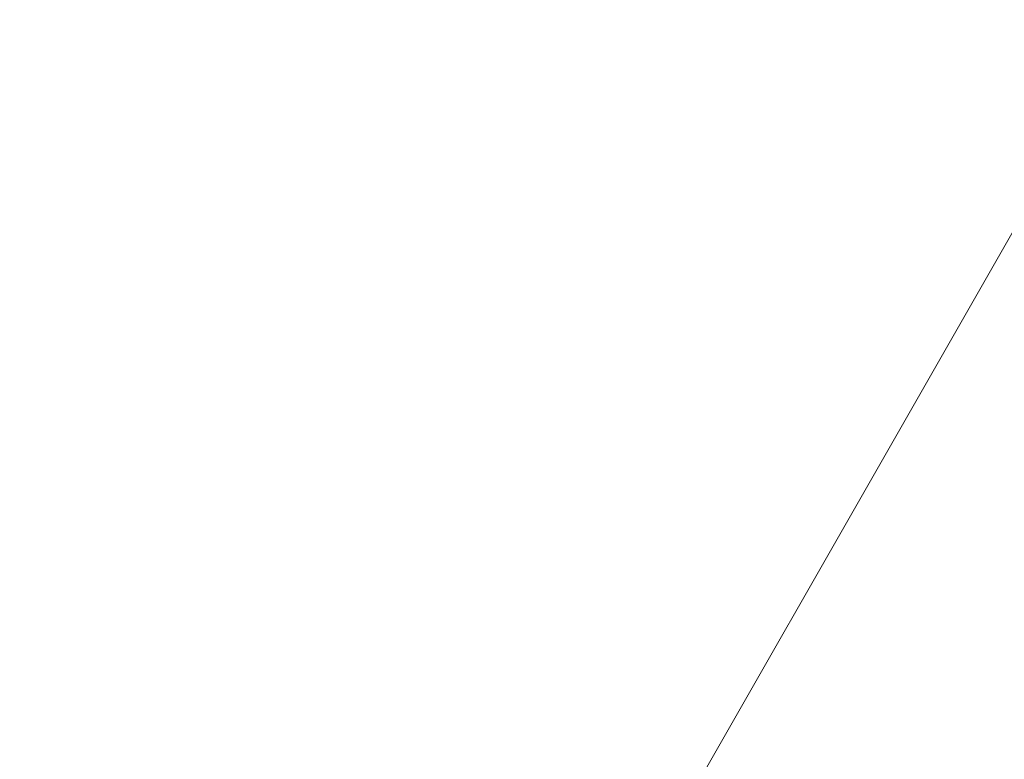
# Model space of a CAD drawing. Header units: inches. Extents: x 361 to 802, y -362 to 528.
# Tile 70 of 256: x 485 to 500, y -169 to -158. Entities that reach past the tile are written whole.
import ezdxf

# ---------------------------------------------------------------- set-up
doc = ezdxf.new("R2010")
doc.units = ezdxf.units.IN
doc.header["$MEASUREMENT"] = 0
doc.layers.add('S-STRS', color=31, linetype='Continuous', lineweight=9)

# ---------------------------------------------------------------- blocks, each defined once
blk = doc.blocks.new('ST-VDC-01_ARCH_REF_v001_rvt_rvt-1-3D - Electrical Coordination')
at = {"layer": 'S-STRS', "color": 251}
mesh = blk.add_polyface(dxfattribs=at)
corners = [(507.604, -147.501, 164.645), (519.604, -147.501, 164.645), (519.604, -135.538, 164.645), (563.604, -135.538, 164.645), (563.604, -224.501, 164.645), (463.604, -224.501, 164.645), (463.604, -124.501, 164.645), (463.604, -123.211, 164.645), (507.604, -123.211, 164.645), (507.604, -124.501, 164.645)]
mesh.append_faces([[corners[k] for k in face] for face in [(0, 5, 6, 9)]], dxfattribs={"vtx0": -1, "vtx2": -1, "color": 251})
mesh.append_faces([[corners[k] for k in face] for face in [(0, 1, 4, 5)]], dxfattribs={"vtx1": -1, "vtx3": -1, "color": 251})
mesh.append_faces([[corners[k] for k in face] for face in [(6, 7, 8, 9), (1, 2, 3, 4)]], dxfattribs={"vtx3": -1, "color": 251})
mesh = blk.add_polyface(dxfattribs=at)
corners = [(519.604, -135.501, 164.895), (519.604, -147.501, 164.895), (507.604, -147.501, 164.895), (507.604, -124.501, 164.895), (507.604, -123.248, 164.895), (463.604, -123.248, 164.895), (463.604, -124.501, 164.895), (463.604, -224.501, 164.895), (563.604, -224.501, 164.895), (563.604, -135.501, 164.895)]
mesh.append_faces([[corners[k] for k in face] for face in [(7, 1, 2)]], dxfattribs={"vtx0": -1, "vtx2": -1, "color": 251})
mesh.append_faces([[corners[k] for k in face] for face in [(1, 7, 8, 9)]], dxfattribs={"vtx0": -1, "vtx3": -1, "color": 251})
mesh.append_faces([[corners[k] for k in face] for face in [(6, 7, 2, 3)]], dxfattribs={"vtx1": -1, "vtx3": -1, "color": 251})
mesh.append_faces([[corners[k] for k in face] for face in [(9, 0, 1), (4, 5, 6, 3)]], dxfattribs={"vtx2": -1, "color": 251})

msp = doc.modelspace()

# ---------------------------------------------------------------- block references
at = {"color": 251, "lineweight": 9}
msp.add_blockref('ST-VDC-01_ARCH_REF_v001_rvt_rvt-1-3D - Electrical Coordination', (0, 0), dxfattribs=at)

doc.saveas('drawing.dxf')
